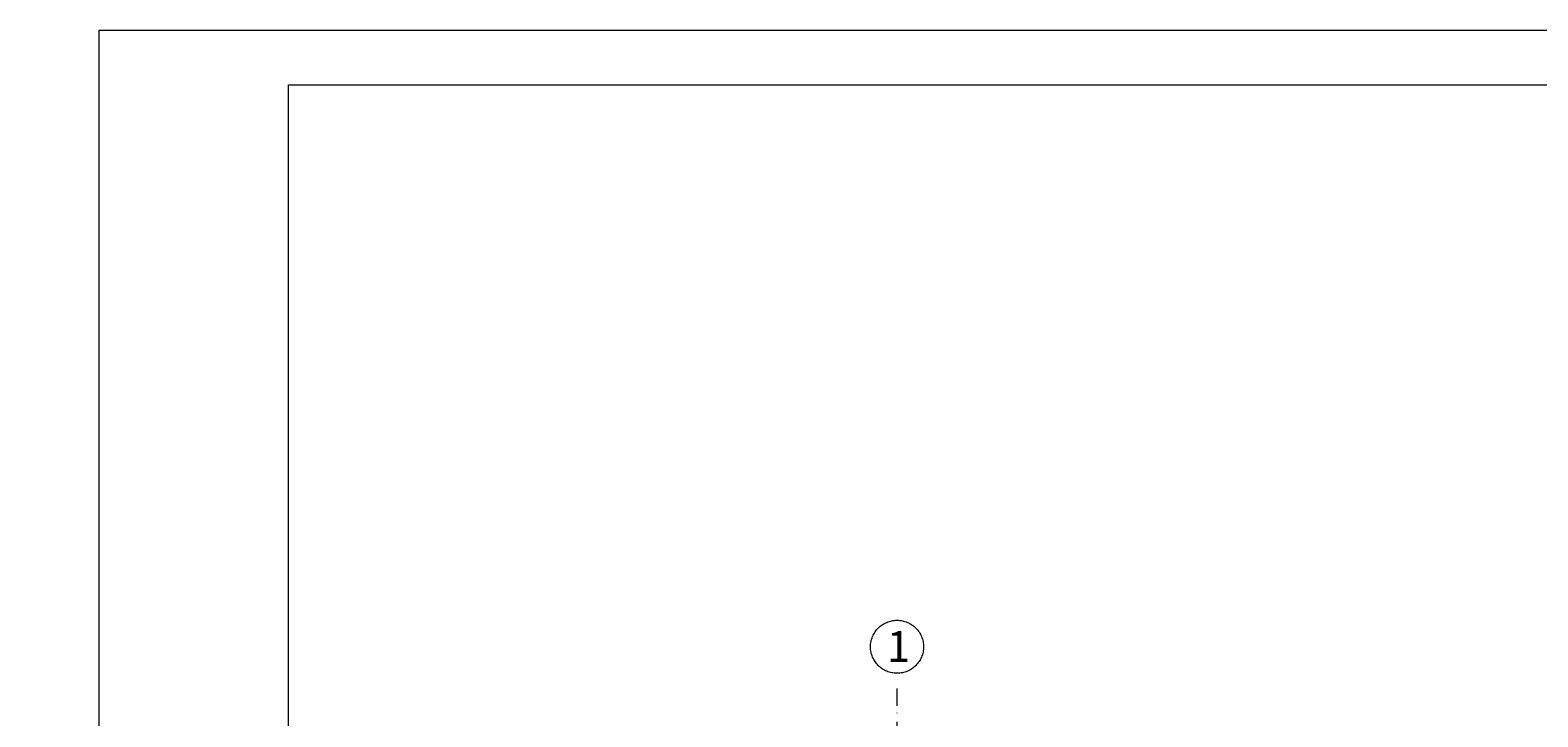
# Model space of a CAD drawing. Header units: millimetres. Extents: x -1373 to 28294, y -9636 to 187.
# Tile 30 of 133: x 3243 to 4755, y -7228 to -6539. Entities that reach past the tile are written whole.
import ezdxf

# ---------------------------------------------------------------- set-up
doc = ezdxf.new("R2010")
doc.units = ezdxf.units.MM
doc.linetypes.add('Kreski i kropki', pattern=[335.138881, 176.388884, -88.194442, 0, -70.555556])
doc.layers.add('_k_opis', color=7, linetype='Continuous', lineweight=13)
doc.layers.add('_k_osie', color=142, linetype='Kreski i kropki', lineweight=13)
doc.styles.add('GENERATED_STYLE_2', font='MS Gothic.ttf')
doc.styles.add('Katarzyna', font='MS Gothic.ttf')

msp = doc.modelspace()

# ---------------------------------------------------------------- linework, layer by layer
at = {"layer": '_k_opis'}
for points in [[(3312.2, -6538.6), (7512.2, -6538.6), (7512.2, -9508.6), (3312.2, -9508.6)], [(3502.2, -6593.6), (7457.2, -6593.6), (7457.2, -9453.6), (3502.2, -9453.6)]]:
    msp.add_lwpolyline(points, close=True, dxfattribs=at)
at = {"layer": '_k_osie', "ltscale": 0.1}
msp.add_lwpolyline([(4112.2, -8762.8), (4112.2, -7183.8)], dxfattribs=at)
at = {"layer": '_k_osie'}
msp.add_circle((4112.2, -7157.2), 26.6, dxfattribs=at)

# ---------------------------------------------------------------- texts
at = {"layer": '_k_opis', "ltscale": 5, "char_height": 8, "attachment_point": 1, "style": 'Katarzyna'}
for s, heights, insert in [('\\pi737.46;{\\fMS Gothic|b1|i0|c238|p49;\\H4x;SCHODY TERENOWE\\P\\pi934.84;\\H0.54687x;SKALA 1:50}', [0], (1324.6, -7054.4)), ('\\pi355.18;{\\fMS Gothic|b1|i0|c238|p49;\\H2.5x;SCHODY ZEWNĘTRZNE TERENOWE\\P\\pi445.79;WIDOK Z GÓRY\\H0.9x;\\P\\pi475.46;\\H0.83333x;SKALA 1:50}', [202.6], (275.5, -7108.7))]:
    msp.add_mtext_dynamic_manual_height_columns(s, width=1047.438, gutter_width=25, heights=heights, dxfattribs=dict(at, insert=insert))
at = {"layer": '_k_osie', "insert": (4113.8, -7172.4), "char_height": 32, "attachment_point": 8, "style": 'GENERATED_STYLE_2'}
msp.add_mtext('1', dxfattribs=at)

doc.saveas('drawing.dxf')
